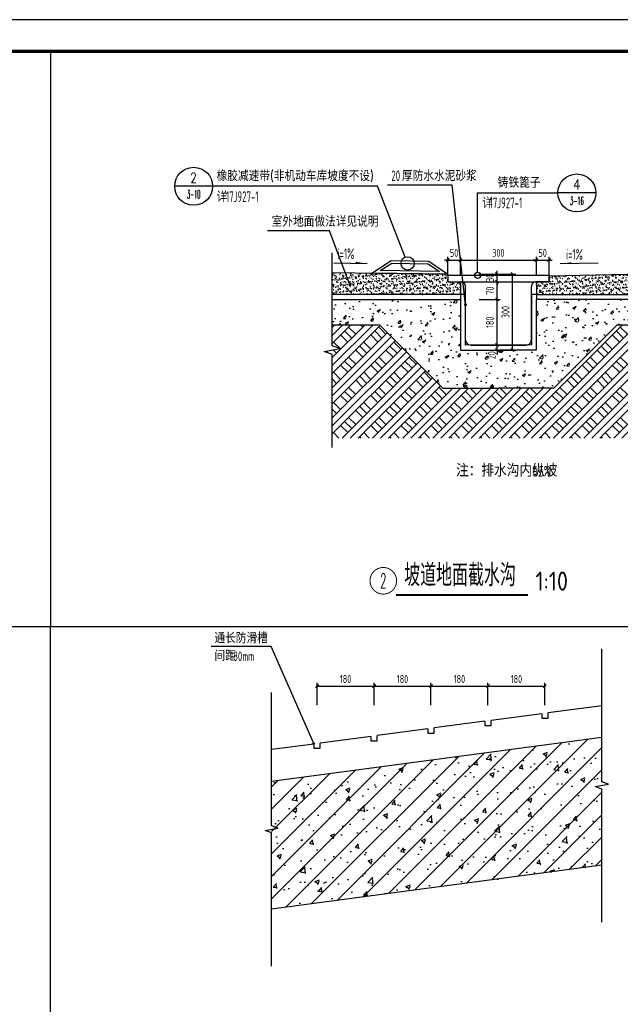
# Paper-space layout '布局1' of a CAD drawing. Extents: x -41982 to 68, y -29634 to 66.
# Tile 7 of 12: x -27419 to -17930, y -15492 to 66. Entities that reach past the tile are written whole.
import ezdxf
from ezdxf.enums import TextEntityAlignment as Align

# ---------------------------------------------------------------- set-up
doc = ezdxf.new("R2010")
doc.units = 0
doc.header["$LTSCALE"] = 1000
doc.linetypes.add('__DASH', pattern=[0.35, 0.25, -0.1])
doc.layers.get('0').update_dxf_attribs({"color": 252})
doc.layers.get('Defpoints').update_dxf_attribs({"color": 252})
for name, color, linetype in [('_0', 252, 'Continuous'), ('A-ANNO-DIMS', 252, 'Continuous'), ('A-ANNO-TTLB', 252, 'Continuous'), ('A-Line', 252, 'Continuous'), ('A-STR-CONC-B', 252, 'Continuous'), ('AXIS', 252, 'Continuous'), ('DIM_IDEN', 252, 'Continuous'), ('DIM_LEAD', 252, 'Continuous'), ('DIM_SYMB', 252, 'Continuous'), ('Hatch_Detail', 252, 'Continuous'), ('PUB_TEXT', 252, 'Continuous'), ('WALL', 252, 'Continuous')]:
    doc.layers.add(name, color=color, linetype=linetype)
doc.styles.add('19 图框A1$0$!4#10#$0$Standard', font='gbenor.shx', dxfattribs={"bigfont": 'gbcbig.shx'})
doc.styles.add('_TCH_DIM', font='TSSDENG.shx', dxfattribs={"width": 0.8, "bigfont": 'hztxt.shx'})
doc.styles.add('_TCH_LABEL', font='COMPLEX', dxfattribs={"bigfont": 'GBCBIG'})
doc.styles.add('Standard_T3', font='TSSDENG.shx', dxfattribs={"width": 0.64, "bigfont": 'hztxt.shx'})
doc.styles.add('邻里中心-雨水$0$STANDARD', font='GBENOR', dxfattribs={"bigfont": 'GBCBIG'})
doc.dimstyles.new('_TCH_ARCH-50', dxfattribs={"dimscale": 50, "dimtxt": 2.5, "dimasz": 1, "dimexe": 1, "dimexo": 1, "dimgap": 1, "dimtad": 1, "dimdec": 0, "dimtxsty": 'Standard_T3', "dimblk": 'ARCHTICK', "dimcen": 2.5, "dimclrt": 7, "dimazin": 2, "dimtfac": 1, "dimtdec": 0, "dimtix": 1, "dimtmove": 2, "dimatfit": 3})
pattern_1 = [(37.5, (4606737.084, -2346994.531), (-0.62993358, 19.2682377), [0, -15.2, 0, -17, 0, -16.25]), (7.5, (4606737.084, -2346994.531), (17.69776705, 28.22146065), [0, -8.2, 0, -13.7, 0, -5.25]), (327.5, (4606724.784, -2346994.531), (31.14141862, 0.05659054), [0, -5, 0, -18, 0, -23.5]), (317.5, (4606724.784, -2346994.531), (30.06126605, 8.77675565), [0, -2.5, 0, -11.8, 0, -13.5])]
pattern_2 = [(50, (4606737.08, -2346994.53), (107.5890274, -9.41282), [11.25, -123.75]), (355, (4606737.08, -2346994.53), (-20.8127, 112.82882), [9, -99]), (100.4514, (4606746.05, -2346995.32), (86.776407, 103.415931), [9.561028, -105.171317]), (46.1842, (4606737.08, -2346964.53), (160.086157, -24.827852), [16.875, -185.625]), (96.6356, (4606750.42, -2346966.6), (140.199406, 146.11768), [14.341543, -157.75695]), (351.1842, (4606737.08, -2346964.53), (140.199292, 146.11779), [13.5, -148.5]), (21, (4606752.08, -2346972.03), (89.536058, -60.3928336), [11.25, -123.75]), (326, (4606752.08, -2346972.03), (36.4973, 108.772507), [9, -99]), (71.4514, (4606759.55, -2346977.06), (126.033394, 48.379575), [9.561029, -105.171317]), (37.5, (4606737.084, -2346994.53), (1.8239783, 49.9340781), [0, -97.8, 0, -100.5, 0, -99.375]), (7.5, (4606737.084, -2346994.53), (39.4604306, 59.1617568), [0, -57.3, 0, -95.55, 0, -37.875]), (327.5, (4606703.634, -2346994.53), (80.0733654, -3.3832308), [0, -37.5, 0, -117, 0, -155.25]), (317.5, (4606688.634, -2346994.53), (87.4779254, 15.0157473), [0, -48.75, 0, -77.7, 0, -110.25])]

# ---------------------------------------------------------------- blocks, each defined once
blk = doc.blocks.new('A$C676C150C')
at = {"layer": 'PUB_TEXT', "style": '邻里中心-雨水$0$STANDARD'}
blk.add_text('、位于车道、车库范围内排水沟采用铸铁篦子，其余排水沟采用不锈钢篦子', height=67.518, dxfattribs=at).set_placement((2516.8, 188.9))
blk = doc.blocks.new('坡道防滑槽')
at = {"layer": 'Hatch_Detail'}
h = blk.add_hatch(dxfattribs=at)
h.set_pattern_fill('钢筋混凝土', color=8, scale=20)
h.set_pattern_definition([(45, (-4238806.92, 1362340.964), (-35.35533906, 35.35533906), []), (50, (-4238806.92, 1362340.96), (143.4520365, -12.550427), [15, -165]), (355, (-4238806.92, 1362340.96), (-27.7502667, 150.4384267), [12, -132]), (100.4514, (-4238794.97, 1362339.92), (115.7018763, 137.8879084), [12.748038, -140.2284224]), (46.1842, (-4238806.92, 1362380.96), (213.44821, -33.103803), [22.5, -247.5]), (96.6356, (-4238789.14, 1362378.2), (186.932541, 194.823574), [19.122058, -210.3426]), (351.1842, (-4238806.92, 1362380.96), (186.932389, 194.82372), [18, -198]), (21, (-4238786.92, 1362370.96), (119.3814104, -80.523778), [15, -165]), (326, (-4238786.92, 1362370.96), (48.6630664, 145.030009), [12, -132]), (71.4514, (-4238776.97, 1362364.25), (168.0445257, 64.5060993), [12.748038, -140.2284224]), (37.5, (-4238806.92, 1362340.964), (2.43197106, 66.57877077), [0, -130.4, 0, -134, 0, -132.5]), (7.5, (-4238806.92, 1362340.964), (52.6139075, 78.8823424), [0, -76.4, 0, -127.4, 0, -50.5]), (327.5, (-4238851.52, 1362340.964), (106.76448723, -4.51097435), [0, -50, 0, -156, 0, -207]), (317.5, (-4238871.52, 1362340.96), (116.6372339, 20.0209965), [0, -65, 0, -103.6, 0, -147])])
h.paths.add_polyline_path([(1043.4, -365.6), (1043.4, 37.9), (0, -100.9), (0, -504.4)])
at = {"layer": 'A-Line'}
for p, q in [((1043.4, 138.8), (873.4, 116.2)), ((853.4, 113.5), (693.4, 92.2)), ((493.4, 65.6), (333.4, 44.3)), ((673.4, 89.6), (513.4, 68.3)), ((313.4, 41.7), (153.4, 20.4)), ((133.4, 17.7), (0, 0))]:
    blk.add_line(p, q, dxfattribs=at)
for points in [[(853.4, 113.5), (853.4, 99.8), (873.4, 99.8), (873.4, 99.8), (873.4, 116.2)], [(493.4, 65.6), (493.4, 52), (513.4, 52), (513.4, 52), (513.4, 68.3)], [(673.4, 89.6), (673.4, 75.9), (693.4, 75.9), (693.4, 75.9), (693.4, 92.2)], [(313.4, 41.7), (313.4, 28), (333.4, 28), (333.4, 28), (333.4, 44.3)], [(133.4, 17.7), (133.4, 4.1), (153.4, 4.1), (153.4, 4.1), (153.4, 20.4)]]:
    blk.add_lwpolyline(points, dxfattribs=at)
at = {"layer": 'DIM_LEAD'}
for p, q in [((-1.3, 325.6), (-191.3, 325.6)), ((132.8, 19.2), (-1.3, 325.6))]:
    blk.add_line(p, q, dxfattribs=at)
at = {"layer": 'DIM_LEAD', "const_width": 4}
blk.add_lwpolyline([(133.6, 17.4, 1), (132, 21, 1)], format="xyb", close=True, dxfattribs=at)
at = {"layer": 'DIM_SYMB'}
for points in [[(1043.4, -545.6), (1043.4, -124.7), (1022.4, -117), (1064.4, -109.6), (1043.4, -102.2), (1043.4, 318.8)], [(0, -684.4), (0, -263.5), (-21, -255.8), (21, -248.4), (0, -241), (0, 180)]]:
    blk.add_lwpolyline(points, dxfattribs=at)
at = {"layer": 'WALL'}
for p, q in [((1043.4, 37.9), (0, -100.9)), ((1043.4, -365.6), (0, -504.4))]:
    blk.add_line(p, q, dxfattribs=at)
at = {"layer": 'PUB_TEXT', "style": '_TCH_DIM'}
for s, p in [('通长防滑槽', (-180.8, 336.1)), ('间距', (-180.8, 280.1))]:
    blk.add_text(s, height=33.76, dxfattribs=at).set_placement(p)
at = {"layer": 'PUB_TEXT', "style": '_TCH_DIM', "width": 0.705882}
blk.add_text('180mm', height=29.75, dxfattribs=at).set_placement((-131.7, 280.1))
blk = doc.blocks.new('ASDDDDDDDDD')
at = {"layer": 'DIM_SYMB'}
for points in [[(4273428.1, -1364694), (4273383.1, -1364693.1), (4273383.2, -1364687.1)], [(4274190.5, -1364695.1), (4274235.5, -1364694.4), (4274235.4, -1364688.4)]]:
    blk.add_hatch(color=256, dxfattribs=at).paths.add_polyline_path(points)
at = {"layer": 'Hatch_Detail'}
h = blk.add_hatch(dxfattribs=at)
h.set_pattern_fill('砂灰土', color=256, scale=5, angle=-9.9925, style=0)
h.set_pattern_definition(pattern_1)
h.paths.add_polyline_path([(4273290.4, -1364729.3), (4273290.4, -1364815.7), (4273657.1, -1364815.7), (4273797.1, -1364815.7), (4273797.1, -1364765.7), (4273747.1, -1364765.7), (4273747.1, -1364735.4)])
h = blk.add_hatch(dxfattribs=at)
h.set_pattern_fill('砂灰土', color=256, scale=5, angle=-9.9925, style=0)
h.set_pattern_definition(pattern_1)
h.paths.add_polyline_path([(4274528.5, -1364815.7), (4274528.5, -1364735.2), (4274147.1, -1364743.3), (4274147.1, -1364765.7), (4274096.4, -1364765.7), (4274096.4, -1364815.7), (4274236.4, -1364815.7)])
h = blk.add_hatch(dxfattribs=at)
h.set_pattern_fill('混凝土', color=256, scale=15, angle=-9.9925, style=0)
h.set_pattern_definition(pattern_2)
h.paths.add_polyline_path([(4273290.4, -1364835.7), (4273290.4, -1364935.7), (4273477.1, -1364935.7), (4273727.1, -1365185.7), (4273946.7, -1365185.7), (4273946.7, -1365035.7), (4273797.1, -1365035.7), (4273797.1, -1364835.7)])
h = blk.add_hatch(dxfattribs=at)
h.set_pattern_fill('混凝土', color=256, scale=15, angle=-9.9925, style=0)
h.set_pattern_definition(pattern_2)
h.paths.add_polyline_path([(4274528.5, -1364935.7), (4274528.5, -1364835.7), (4274096.4, -1364835.7), (4274096.4, -1365035.7), (4273946.7, -1365035.7), (4273946.7, -1365185.7), (4274166.4, -1365185.7), (4274416.4, -1364935.7)])
h = blk.add_hatch(dxfattribs=at)
h.set_pattern_fill('夯实土壤', color=256, scale=15, angle=-9.9925, style=0)
h.set_pattern_definition([(45, (4606754.78, -2346994.53), (-59.6091017, 59.6091017), []), (45, (4606786.28, -2346994.53), (-59.6091017, 59.6091017), []), (45, (4606817.78, -2346994.53), (-59.6091017, 59.6091017), []), (135, (4606754.78, -2346994.53), (-59.6091017, -59.6091017), [39.75, -44.55]), (135, (4606770.53, -2346978.78), (-59.6091017, -59.6091017), [39.75, -44.55]), (135, (4606786.28, -2346963.03), (-59.6091017, -59.6091017), [39.75, -44.55])])
h.paths.add_polyline_path([(4273290.4, -1364935.7), (4273290.4, -1365018.9), (4273321.9, -1365030.1), (4273258.9, -1365041.2), (4273290.4, -1365052.7), (4273290.4, -1365383.2), (4274528.5, -1365383.2), (4274528.5, -1365089), (4274497, -1365077.5), (4274560, -1365066.4), (4274528.5, -1365055.3), (4274528.5, -1364935.7), (4274416.4, -1364935.7), (4274166.4, -1365185.7), (4273727.1, -1365185.7), (4273477.1, -1364935.7)])
at = {"layer": 'A-Line'}
for p, q in [((4273290.4, -1364729.3), (4273747.1, -1364735.4)), ((4273747.1, -1364735.4), (4273747.1, -1364765.7)), ((4273747.1, -1364740.7), (4273747.1, -1364765.7)), ((4274147.1, -1364740.7), (4273747.1, -1364740.7)), ((4274528.5, -1364735.2), (4274147.1, -1364743.3)), ((4274147.1, -1364740.7), (4274147.1, -1364765.7)), ((4274147.1, -1364765.7), (4274147.1, -1364740.7)), ((4273747.1, -1364765.7), (4273797.1, -1364765.7)), ((4273747.1, -1364765.7), (4274147.1, -1364765.7)), ((4273797.1, -1364765.7), (4273797.1, -1364835.7)), ((4273797.1, -1364765.7), (4273797.1, -1364765.7)), ((4273817.1, -1364995.7), (4273817.1, -1364785.7)), ((4274077.1, -1364995.7), (4274077.1, -1364785.7)), ((4274097.1, -1364765.7), (4274097.1, -1364835.7)), ((4274097.1, -1364765.7), (4274097.1, -1364765.7)), ((4274147.1, -1364765.7), (4274097.1, -1364765.7)), ((4273817.1, -1364815.7), (4273657.1, -1364815.7)), ((4273817.1, -1365015.7), (4273817.1, -1364815.7)), ((4274097.1, -1364815.7), (4274077.1, -1364815.7)), ((4274077.1, -1364815.7), (4274077.1, -1365015.4)), ((4274077.1, -1365015.4), (4273817.1, -1365015.7)), ((4273837.1, -1365015.7), (4274057.1, -1365015.7))]:
    blk.add_line(p, q, dxfattribs=at)
at = {"layer": 'A-Line', "linetype": 'ByBlock'}
blk.add_lwpolyline([(4273447.1, -1364731.4), (4273522.7, -1364682.4), (4273672.7, -1364684.4), (4273747.1, -1364735.4), (4273447.1, -1364731.4)], dxfattribs=at)
blk.add_lwpolyline([(4273480.2, -1364721.9), (4273525.6, -1364692.5), (4273669.6, -1364694.4), (4273714.2, -1364725)], close=True, dxfattribs=at)
at = {"layer": 'A-Line'}
for points in [[(4273657.1, -1364815.7), (4273290.4, -1364815.7)], [(4274097.1, -1364815.7), (4274528.5, -1364815.7)]]:
    blk.add_lwpolyline(points, dxfattribs=at)
for centre, major_axis, start_param, end_param in [((4273797.1, -1364785.7), (19.9, -1.9), 0.097433, 1.66823), ((4274097.1, -1364785.7), (14.8, 13.4), 0.835197, 2.405994), ((4273837.1, -1364995.7), (19.7, 3.2), 2.979464, 4.55026), ((4274057.1, -1364995.7), (19.1, 6), 4.410037, 5.980834)]:
    blk.add_ellipse(centre, major_axis=major_axis, ratio=1, start_param=start_param, end_param=end_param, dxfattribs=at)
at = {"layer": 'A-STR-CONC-B'}
for p, q in [((4273290.4, -1364835.7), (4273797.1, -1364835.7)), ((4273797.1, -1364835.7), (4273797.1, -1365035.7)), ((4274528.5, -1364835.7), (4274096.4, -1364835.7)), ((4274096.4, -1364835.7), (4274096.4, -1365035.7)), ((4273290.4, -1364935.7), (4273477.1, -1364935.7)), ((4273477.1, -1364935.7), (4273727.1, -1365185.7)), ((4274416.4, -1364935.7), (4274166.4, -1365185.7)), ((4274416.4, -1364935.7), (4274528.5, -1364935.7)), ((4273797.1, -1365035.7), (4273946.7, -1365035.7)), ((4274096.4, -1365035.7), (4273946.7, -1365035.7)), ((4273727.1, -1365185.7), (4273946.7, -1365185.7)), ((4274166.4, -1365185.7), (4273946.7, -1365185.7))]:
    blk.add_line(p, q, dxfattribs=at)
at = {"layer": 'DIM_IDEN'}
for p, q in [((4272818.2, -1364388.7), (4272668.2, -1364388.7)), ((4273468.9, -1364388.7), (4272818.2, -1364388.7)), ((4273578.4, -1364668.7), (4273468.9, -1364388.7)), ((4273864.5, -1364415), (4274181.7, -1364415)), ((4273864.5, -1364728.6), (4273864.5, -1364415)), ((4274331.7, -1364415), (4274181.7, -1364415))]:
    blk.add_line(p, q, dxfattribs=at)
for centre, radius in [((4272743.2, -1364388.7), 75), ((4274256.7, -1364415), 75), ((4273588.1, -1364693.3), 26.4), ((4273864.5, -1364740.7), 12.2)]:
    blk.add_circle(centre, radius, dxfattribs=at)
at = {"layer": 'DIM_LEAD'}
for p, q in [((4273764.3, -1364384.1), (4273508.4, -1364384.1)), ((4273817.1, -1364856.5), (4273764.3, -1364384.1)), ((4273279.1, -1364564.6), (4273035.5, -1364564.6)), ((4273360.7, -1364777.6), (4273279.1, -1364564.6))]:
    blk.add_line(p, q, dxfattribs=at)
at = {"layer": 'DIM_LEAD', "const_width": 6}
for points in [[(4273361.7, -1364780.4, 1), (4273359.6, -1364774.8, 1)], [(4273817.4, -1364859.5, 1), (4273816.7, -1364853.5, 1)]]:
    blk.add_lwpolyline(points, format="xyb", close=True, dxfattribs=at)
at = {"layer": 'DIM_SYMB'}
for points in [[(4273290.4, -1365420.6), (4273290.4, -1365052.7), (4273258.9, -1365041.2), (4273321.9, -1365030.1), (4273290.4, -1365018.9), (4273290.4, -1364651)], [(4273296.7, -1364691.5), (4273428.1, -1364694)], [(4274340.7, -1364692.6), (4274190.5, -1364695.1)], [(4274528.5, -1365457.8), (4274528.5, -1365089), (4274497, -1365077.5), (4274560, -1365066.4), (4274528.5, -1365055.3), (4274528.5, -1364686.4)]]:
    blk.add_lwpolyline(points, dxfattribs=at)
at = {"layer": 'PUB_TEXT', "style": '_TCH_DIM'}
for s, height, p in [('橡胶减速带(非机动车库坡度不设)', 42.199, (4272833.9, -1364368.5)), ('厚防水水泥砂浆', 42.2, (4273566, -1364368.3)), ('铸铁篦子', 42.2, (4273944.3, -1364394.8)), ('详', 42.2, (4272833.9, -1364450.8)), ('详', 42.2, (4273883, -1364475.4)), ('室外地面做法详见说明', 42.2, (4273051.3, -1364548.9)), ('注：排水沟内纵坡', 50, (4273779.6, -1365536))]:
    blk.add_text(s, height=height, dxfattribs=at).set_placement(p)
at = {"layer": 'PUB_TEXT', "style": '19 图框A1$0$!4#10#$0$Standard', "width": 0.7}
for s, p in [('20', (4273524.1, -1364368.3)), ('17J927-1', (4272870.8, -1364450.8)), ('17J927-1', (4273912.2, -1364475.4)), ('i=1%', (4273311.7, -1364676)), ('i=1%', (4274214.4, -1364679)), ('0.5%', (4274082.9, -1365536))]:
    blk.add_text(s, height=42.2, dxfattribs=at).set_placement(p)
at = {"layer": 'PUB_TEXT', "style": '_TCH_LABEL'}
for s, height, p, p2 in [('2', 39.2, (4272730.1, -1364374.8), (4272756.2, -1364374.8)), ('4', 38.7, (4274242, -1364401.1), (4274271.4, -1364401.1))]:
    blk.add_text(s, height=height, dxfattribs=at).set_placement(p, p2, align=Align.FIT)
for s, height, width, p, p2 in [('3-10', 33.29, 0.445946, (4272717, -1364436.8), (4272769.4, -1364436.8)), ('3-16', 32.61, 0.472973, (4274229.5, -1364462.6), (4274283.9, -1364462.6))]:
    blk.add_text(s, height=height, dxfattribs=dict(at, width=width)).set_placement(p, p2, align=Align.FIT)
blk = doc.blocks.new('_ArchTick')
at = {"color": 0, "linetype": 'ByBlock', "const_width": 0.4}
blk.add_lwpolyline([(-0.5, -0.5), (0.5, 0.5)], dxfattribs=at)
blk = doc.blocks.new('*D211')
at = {"layer": 'A-ANNO-DIMS', "color": 0, "lineweight": -2}
for p, q in [((22105, 24559), (22105, 24609)), ((21823, 24559), (22155, 24559)), ((21823, 24479), (22155, 24479)), ((22105, 24479), (22105, 24559)), ((22105, 24479), (22105, 24429))]:
    blk.add_line(p, q, dxfattribs=at)
at = {"layer": 'Defpoints', "color": 0}
for p in [(21773, 24559), (21773, 24479), (22105, 24559)]:
    blk.add_point(p, dxfattribs=at)
at = {"layer": 'A-ANNO-DIMS', "color": 0, "lineweight": -2, "xscale": 50, "yscale": 50, "zscale": 50}
for p, rotation in [((22105, 24559), 270), ((22105, 24479), 90)]:
    blk.add_blockref('_ArchTick', p, dxfattribs=dict(at, rotation=rotation))
at = {"layer": 'A-ANNO-DIMS', "color": 7, "insert": (22022, 24398), "char_height": 125, "attachment_point": 5, "rotation": 90, "style": 'Standard_T3'}
blk.add_mtext('\\A1;20', dxfattribs=at)
blk = doc.blocks.new('*D212')
at = {"layer": 'A-ANNO-DIMS', "color": 0, "lineweight": -2}
for p, q in [((21823, 25279), (22155, 25279)), ((22105, 24559), (22105, 25279)), ((21823, 24559), (22155, 24559))]:
    blk.add_line(p, q, dxfattribs=at)
at = {"layer": 'Defpoints', "color": 0}
for p in [(21773, 25279), (22105, 25279), (21773, 24559)]:
    blk.add_point(p, dxfattribs=at)
at = {"layer": 'A-ANNO-DIMS', "color": 0, "lineweight": -2, "xscale": 50, "yscale": 50, "zscale": 50}
for p, rotation in [((22105, 25279), 90), ((22105, 24559), 270)]:
    blk.add_blockref('_ArchTick', p, dxfattribs=dict(at, rotation=rotation))
at = {"layer": 'A-ANNO-DIMS', "color": 7, "insert": (21992, 24919), "char_height": 125, "attachment_point": 5, "rotation": 90, "style": 'Standard_T3'}
blk.add_mtext('\\A1;180', dxfattribs=at)
blk = doc.blocks.new('*D213')
at = {"layer": 'A-ANNO-DIMS', "color": 0, "lineweight": -2}
for p, q in [((21823, 25559), (22155, 25559)), ((22105, 25279), (22105, 25559)), ((21823, 25279), (22155, 25279))]:
    blk.add_line(p, q, dxfattribs=at)
at = {"layer": 'Defpoints', "color": 0}
for p in [(21773, 25559), (22105, 25559), (21773, 25279)]:
    blk.add_point(p, dxfattribs=at)
at = {"layer": 'A-ANNO-DIMS', "color": 0, "lineweight": -2, "xscale": 50, "yscale": 50, "zscale": 50}
for p, rotation in [((22105, 25559), 90), ((22105, 25279), 270)]:
    blk.add_blockref('_ArchTick', p, dxfattribs=dict(at, rotation=rotation))
at = {"layer": 'A-ANNO-DIMS', "color": 7, "insert": (21992, 25419), "char_height": 125, "attachment_point": 5, "rotation": 90, "style": 'Standard_T3'}
blk.add_mtext('\\A1;70', dxfattribs=at)
blk = doc.blocks.new('*D214')
at = {"layer": 'A-ANNO-DIMS', "color": 0, "lineweight": -2}
for p, q in [((21823, 25681), (22155, 25681)), ((22105, 25681), (22105, 25731)), ((22105, 25559), (22105, 25681)), ((21823, 25559), (22155, 25559)), ((22105, 25559), (22105, 25509))]:
    blk.add_line(p, q, dxfattribs=at)
at = {"layer": 'Defpoints', "color": 0}
for p in [(21773, 25681), (22105, 25681), (21773, 25559)]:
    blk.add_point(p, dxfattribs=at)
at = {"layer": 'A-ANNO-DIMS', "color": 0, "lineweight": -2, "xscale": 50, "yscale": 50, "zscale": 50}
for p, rotation in [((22105, 25681), 270), ((22105, 25559), 90)]:
    blk.add_blockref('_ArchTick', p, dxfattribs=dict(at, rotation=rotation))
at = {"layer": 'A-ANNO-DIMS', "color": 7, "insert": (21992, 25620), "char_height": 125, "attachment_point": 5, "rotation": 90, "style": 'Standard_T3'}
blk.add_mtext('\\A1;30', dxfattribs=at)
blk = doc.blocks.new('*D215')
at = {"layer": 'A-ANNO-DIMS', "color": 0, "lineweight": -2}
for p, q in [((22008, 25681), (22400, 25681)), ((22350, 24479), (22350, 25681)), ((22008, 24479), (22400, 24479))]:
    blk.add_line(p, q, dxfattribs=at)
at = {"layer": 'Defpoints', "color": 0}
for p in [(21958, 25681), (22350, 25681), (21958, 24479)]:
    blk.add_point(p, dxfattribs=at)
at = {"layer": 'A-ANNO-DIMS', "color": 0, "lineweight": -2, "xscale": 50, "yscale": 50, "zscale": 50}
for p, rotation in [((22350, 25681), 90), ((22350, 24479), 270)]:
    blk.add_blockref('_ArchTick', p, dxfattribs=dict(at, rotation=rotation))
at = {"layer": 'A-ANNO-DIMS', "color": 7, "insert": (22238, 25080), "char_height": 125, "attachment_point": 5, "rotation": 90, "style": 'Standard_T3'}
blk.add_mtext('\\A1;300', dxfattribs=at)
blk = doc.blocks.new('*D216')
at = {"layer": 'A-ANNO-DIMS', "color": 0, "lineweight": -2}
for p, q in [((21326, 25902), (21276, 25902)), ((21326, 25656), (21326, 25952)), ((21326, 25902), (21526, 25902)), ((21526, 25656), (21526, 25952)), ((21526, 25902), (21576, 25902))]:
    blk.add_line(p, q, dxfattribs=at)
at = {"layer": 'Defpoints', "color": 0}
for p in [(21526, 25902), (21326, 25606), (21526, 25606)]:
    blk.add_point(p, dxfattribs=at)
at = {"layer": 'A-ANNO-DIMS', "color": 0, "lineweight": -2, "xscale": 50, "yscale": 50, "zscale": 50}
blk.add_blockref('_ArchTick', (21326, 25902), dxfattribs=at)
at = {"layer": 'A-ANNO-DIMS', "color": 0, "lineweight": -2, "xscale": 50, "yscale": 50, "zscale": 50, "rotation": 180}
blk.add_blockref('_ArchTick', (21526, 25902), dxfattribs=at)
at = {"layer": 'A-ANNO-DIMS', "color": 7, "insert": (21426, 26015), "char_height": 125, "attachment_point": 5, "style": 'Standard_T3'}
blk.add_mtext('\\A1;50', dxfattribs=at)
blk = doc.blocks.new('*D217')
at = {"layer": 'A-ANNO-DIMS', "color": 0, "lineweight": -2}
for p, q in [((21526, 25656), (21526, 25952)), ((21526, 25902), (22726, 25902)), ((22726, 25656), (22726, 25952))]:
    blk.add_line(p, q, dxfattribs=at)
at = {"layer": 'Defpoints', "color": 0}
for p in [(22726, 25902), (21526, 25606), (22726, 25606)]:
    blk.add_point(p, dxfattribs=at)
at = {"layer": 'A-ANNO-DIMS', "color": 0, "lineweight": -2, "xscale": 50, "yscale": 50, "zscale": 50, "rotation": 180}
blk.add_blockref('_ArchTick', (21526, 25902), dxfattribs=at)
at = {"layer": 'A-ANNO-DIMS', "color": 0, "lineweight": -2, "xscale": 50, "yscale": 50, "zscale": 50}
blk.add_blockref('_ArchTick', (22726, 25902), dxfattribs=at)
at = {"layer": 'A-ANNO-DIMS', "color": 7, "insert": (22126, 26015), "char_height": 125, "attachment_point": 5, "style": 'Standard_T3'}
blk.add_mtext('\\A1;300', dxfattribs=at)
blk = doc.blocks.new('*D218')
at = {"layer": 'A-ANNO-DIMS', "color": 0, "lineweight": -2}
for p, q in [((22726, 25902), (22676, 25902)), ((22726, 25656), (22726, 25952)), ((22726, 25902), (22926, 25902)), ((22926, 25656), (22926, 25952)), ((22926, 25902), (22976, 25902))]:
    blk.add_line(p, q, dxfattribs=at)
at = {"layer": 'Defpoints', "color": 0}
for p in [(22926, 25902), (22726, 25606), (22926, 25606)]:
    blk.add_point(p, dxfattribs=at)
at = {"layer": 'A-ANNO-DIMS', "color": 0, "lineweight": -2, "xscale": 50, "yscale": 50, "zscale": 50}
blk.add_blockref('_ArchTick', (22726, 25902), dxfattribs=at)
at = {"layer": 'A-ANNO-DIMS', "color": 0, "lineweight": -2, "xscale": 50, "yscale": 50, "zscale": 50, "rotation": 180}
blk.add_blockref('_ArchTick', (22926, 25902), dxfattribs=at)
at = {"layer": 'A-ANNO-DIMS', "color": 7, "insert": (22826, 26015), "char_height": 125, "attachment_point": 5, "style": 'Standard_T3'}
blk.add_mtext('\\A1;50', dxfattribs=at)
blk = doc.blocks.new('*D219')
at = {"layer": 'A-ANNO-DIMS', "color": 0, "lineweight": -2}
for p, q in [((19261, 18867), (19261, 19220)), ((19261, 19170), (20161, 19170)), ((20161, 18867), (20161, 19220))]:
    blk.add_line(p, q, dxfattribs=at)
at = {"layer": 'Defpoints', "color": 0}
for p in [(20161, 19170), (19261, 18817), (20161, 18817)]:
    blk.add_point(p, dxfattribs=at)
at = {"layer": 'A-ANNO-DIMS', "color": 0, "lineweight": -2, "xscale": 50, "yscale": 50, "zscale": 50, "rotation": 180}
blk.add_blockref('_ArchTick', (19261, 19170), dxfattribs=at)
at = {"layer": 'A-ANNO-DIMS', "color": 0, "lineweight": -2, "xscale": 50, "yscale": 50, "zscale": 50}
blk.add_blockref('_ArchTick', (20161, 19170), dxfattribs=at)
at = {"layer": 'A-ANNO-DIMS', "color": 7, "insert": (19711, 19282), "char_height": 125, "attachment_point": 5, "style": 'Standard_T3'}
blk.add_mtext('\\A1;180', dxfattribs=at)
blk = doc.blocks.new('*D220')
at = {"layer": 'A-ANNO-DIMS', "color": 0, "lineweight": -2}
for p, q in [((20161, 18867), (20161, 19220)), ((20161, 19170), (21061, 19170)), ((21061, 18867), (21061, 19220))]:
    blk.add_line(p, q, dxfattribs=at)
at = {"layer": 'Defpoints', "color": 0}
for p in [(21061, 19170), (20161, 18817), (21061, 18817)]:
    blk.add_point(p, dxfattribs=at)
at = {"layer": 'A-ANNO-DIMS', "color": 0, "lineweight": -2, "xscale": 50, "yscale": 50, "zscale": 50, "rotation": 180}
blk.add_blockref('_ArchTick', (20161, 19170), dxfattribs=at)
at = {"layer": 'A-ANNO-DIMS', "color": 0, "lineweight": -2, "xscale": 50, "yscale": 50, "zscale": 50}
blk.add_blockref('_ArchTick', (21061, 19170), dxfattribs=at)
at = {"layer": 'A-ANNO-DIMS', "color": 7, "insert": (20611, 19282), "char_height": 125, "attachment_point": 5, "style": 'Standard_T3'}
blk.add_mtext('\\A1;180', dxfattribs=at)
blk = doc.blocks.new('*D221')
at = {"layer": 'A-ANNO-DIMS', "color": 0, "lineweight": -2}
for p, q in [((21061, 18867), (21061, 19220)), ((21061, 19170), (21961, 19170)), ((21961, 18867), (21961, 19220))]:
    blk.add_line(p, q, dxfattribs=at)
at = {"layer": 'Defpoints', "color": 0}
for p in [(21961, 19170), (21061, 18817), (21961, 18817)]:
    blk.add_point(p, dxfattribs=at)
at = {"layer": 'A-ANNO-DIMS', "color": 0, "lineweight": -2, "xscale": 50, "yscale": 50, "zscale": 50, "rotation": 180}
blk.add_blockref('_ArchTick', (21061, 19170), dxfattribs=at)
at = {"layer": 'A-ANNO-DIMS', "color": 0, "lineweight": -2, "xscale": 50, "yscale": 50, "zscale": 50}
blk.add_blockref('_ArchTick', (21961, 19170), dxfattribs=at)
at = {"layer": 'A-ANNO-DIMS', "color": 7, "insert": (21511, 19282), "char_height": 125, "attachment_point": 5, "style": 'Standard_T3'}
blk.add_mtext('\\A1;180', dxfattribs=at)
blk = doc.blocks.new('*D222')
at = {"layer": 'A-ANNO-DIMS', "color": 0, "lineweight": -2}
for p, q in [((21961, 18867), (21961, 19220)), ((21961, 19170), (22861, 19170)), ((22861, 18867), (22861, 19220))]:
    blk.add_line(p, q, dxfattribs=at)
at = {"layer": 'Defpoints', "color": 0}
for p in [(22861, 19170), (21961, 18817), (22861, 18817)]:
    blk.add_point(p, dxfattribs=at)
at = {"layer": 'A-ANNO-DIMS', "color": 0, "lineweight": -2, "xscale": 50, "yscale": 50, "zscale": 50, "rotation": 180}
blk.add_blockref('_ArchTick', (21961, 19170), dxfattribs=at)
at = {"layer": 'A-ANNO-DIMS', "color": 0, "lineweight": -2, "xscale": 50, "yscale": 50, "zscale": 50}
blk.add_blockref('_ArchTick', (22861, 19170), dxfattribs=at)
at = {"layer": 'A-ANNO-DIMS', "color": 7, "insert": (22411, 19282), "char_height": 125, "attachment_point": 5, "style": 'Standard_T3'}
blk.add_mtext('\\A1;180', dxfattribs=at)
blk = doc.blocks.new('XT')
at = {"linetype": '__DASH', "ltscale": 50}
for points in [[(15050.4, 29200), (15050.4, 20104.4), (1250, 20104.4)], [(27323.3, 29200), (27323.3, 20104.4), (15050.4, 20104.4)], [(15050.4, 13039.4), (15050.4, 20104.4)]]:
    blk.add_lwpolyline(points, dxfattribs=at)
at = {"layer": 'AXIS', "color": 1, "const_width": 15}
blk.add_lwpolyline([(20517.6, 20834, 1), (20097.6, 20834, 1)], format="xyb", close=True, dxfattribs=at)
at = {"layer": 'DIM_SYMB', "const_width": 35}
blk.add_lwpolyline([(20508.8, 20609.8), (22592.9, 20609.8)], dxfattribs=at)
for name, p, xscale, yscale, zscale in [('A$C676C150C', (2720.8, 20918.8), 2.5, 2.5, 2.5), ('ASDDDDDDDDD', (-17073661.2, 5484622.3), 4, 4, 4), ('坡道防滑槽', (18543.9, 18166.6), 5, 5, 5)]:
    blk.add_blockref(name, p, dxfattribs=dict(xscale=xscale, yscale=yscale, zscale=zscale))
at = {"layer": 'PUB_TEXT'}
for s, height, style, p in [('坡道地面截水沟', 350, '19 图框A1$0$!4#10#$0$Standard', (20638.1, 20748.3)), ('1:10', 300, '邻里中心-雨水$0$STANDARD', (22711.8, 20678.7))]:
    blk.add_text(s, height=height, dxfattribs=dict(at, style=style)).set_placement(p)
at = {"layer": 'PUB_TEXT', "color": 1, "style": '_TCH_LABEL', "width": 0.642857}
blk.add_text('2', height=231.6, dxfattribs=at).set_placement((20258, 20718.2), (20357.2, 20718.2), align=Align.FIT)
at = {"layer": 'A-ANNO-DIMS'}
for p1, p2, distance, text, picture, middle in [((21325.6, 25606.5), (21525.6, 25606.5), 295.9, '50', '*D216', (21425.6, 26014.9)), ((21525.6, 25606.5), (22725.6, 25606.5), 295.9, '300', '*D217', (22125.6, 26014.9)), ((22725.6, 25606.5), (22925.6, 25606.5), 295.9, '50', '*D218', (22825.6, 26014.9)), ((21773.4, 25559.3), (21773.4, 25680.5), -331.6, '30', '*D214', (21992.5, 25619.9)), ((21957.9, 24479.3), (21957.9, 25680.5), -392.3, '300', '*D215', (22237.7, 25079.9)), ((21773.4, 25279.3), (21773.4, 25559.3), -331.6, '70', '*D213', (21992.5, 25419.3)), ((21773.4, 24559.3), (21773.4, 25279.3), -331.6, '180', '*D212', (21992.5, 24919.3)), ((19261.1, 18817.5), (20161.1, 18817.5), 352.2, '180', '*D219', (19711.1, 19282.2)), ((20161.1, 18817.5), (21061.1, 18817.5), 352.2, '180', '*D220', (20611.1, 19282.2)), ((21061.1, 18817.5), (21961.1, 18817.5), 352.2, '180', '*D221', (21511.1, 19282.2)), ((21961.1, 18817.5), (22861.1, 18817.5), 352.2, '180', '*D222', (22411.1, 19282.2))]:
    dim = blk.add_aligned_dim(p1=p1, p2=p2, distance=distance, text=text, dimstyle='_TCH_ARCH-50', dxfattribs=at)
    dim.commit()
    dim.dimension.update_dxf_attribs({"geometry": picture, "text_midpoint": middle})
dim = blk.add_linear_dim(base=(22105, 24559.3), p1=(21773.4, 24479.3), p2=(21773.4, 24559.3), angle=90, text='20', dimstyle='_TCH_ARCH-50', dxfattribs=at)
dim.commit()
dim.dimension.update_dxf_attribs({"geometry": '*D211', "text_midpoint": (22022.5, 24398.3), "dimtype": 161})

psp = doc.layouts.new('布局1')

# ---------------------------------------------------------------- linework, layer by layer
at = {"layer": 'A-ANNO-TTLB'}
psp.add_lwpolyline([(-41982, -29634), (68, -29634), (68, 66), (-41982, 66)], close=True, dxfattribs=at)
at = {"layer": 'A-ANNO-TTLB', "const_width": 50}
psp.add_lwpolyline([(-40732, -29134), (-432, -29134), (-432, -434), (-40732, -434)], close=True, dxfattribs=at)

# ---------------------------------------------------------------- block references
at = {"layer": '_0'}
psp.add_blockref('XT', (-41982, -29634), dxfattribs=at)

doc.saveas('drawing.dxf')
